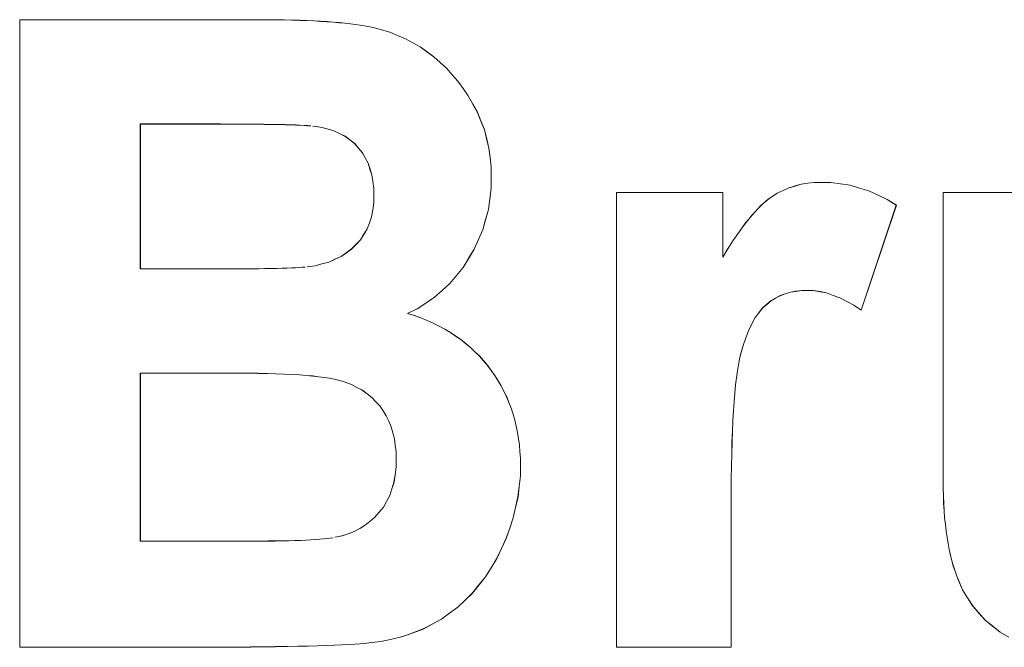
# Model space of a CAD drawing. Extents: x 229 to 926, y 37 to 878.
# Tile 95 of 194: x 314.46 to 318.38, y 824.56 to 827.06. Entities that reach past the tile are written whole.
import ezdxf

# ---------------------------------------------------------------- set-up
doc = ezdxf.new("R2010")
doc.units = 0
doc.layers.get('0').update_dxf_attribs({"lineweight": 13})
doc.layers.add('Beschriftung', color=7, linetype='Continuous', lineweight=25)
doc.layers.add('Beschriftung-A03ENJ5NI0', color=7, linetype='Continuous', lineweight=25)

# ---------------------------------------------------------------- blocks, each defined once
blk = doc.blocks.new('Referenz-A03ENJ5LI0', base_point=(255.7277, 65.704))
at = {"layer": 'Beschriftung', "color": 0, "lineweight": -2}
for p, q in [((314.4578, 827.0615), (315.4109, 827.0615)), ((314.4578, 824.5615), (314.4578, 827.0615)), ((315.4109, 827.0615), (315.4463, 827.0615)), ((315.4463, 827.0615), (315.4795, 827.0611)), ((315.4795, 827.0611), (315.5126, 827.0607)), ((315.5126, 827.0607), (315.5434, 827.0599)), ((315.5434, 827.0599), (315.5743, 827.0592)), ((315.5743, 827.0592), (315.6029, 827.0581)), ((315.6029, 827.0581), (315.6315, 827.0569)), ((315.6315, 827.0569), (315.6579, 827.0553)), ((315.6579, 827.0553), (315.6843, 827.0538)), ((315.6843, 827.0538), (315.7085, 827.0518)), ((315.7085, 827.0518), (315.7326, 827.0499)), ((315.7326, 827.0499), (315.7544, 827.0476)), ((315.7544, 827.0476), (315.7763, 827.0453)), ((315.7763, 827.0453), (315.796, 827.0426)), ((315.796, 827.0426), (315.8156, 827.0398)), ((315.8156, 827.0398), (315.833, 827.0368)), ((315.833, 827.0368), (315.8678, 827.0306)), ((315.8678, 827.0306), (315.9007, 827.0211)), ((315.9007, 827.0211), (315.9336, 827.0116)), ((315.9336, 827.0116), (315.9647, 826.9987)), ((315.9647, 826.9987), (315.9959, 826.9858)), ((315.9959, 826.9858), (316.025, 826.9696)), ((316.025, 826.9696), (316.0544, 826.9533)), ((316.0544, 826.9533), (316.0818, 826.9338)), ((316.0818, 826.9338), (316.1093, 826.9141)), ((316.1093, 826.9141), (316.1344, 826.8913)), ((316.1344, 826.8913), (316.1595, 826.8685)), ((316.1595, 826.8685), (316.1825, 826.8425)), ((316.1825, 826.8425), (316.2053, 826.8164)), ((316.2053, 826.8164), (316.2259, 826.7871)), ((316.2259, 826.7871), (316.2465, 826.7578)), ((316.2465, 826.7578), (316.2648, 826.7251)), ((316.2648, 826.7251), (316.2831, 826.6927)), ((316.2831, 826.6927), (316.2968, 826.6581)), ((314.9388, 826.6461), (314.9388, 826.0687)), ((315.2155, 826.6461), (314.9388, 826.6461)), ((315.258, 826.6461), (315.2155, 826.6461)), ((315.2963, 826.6459), (315.258, 826.6461)), ((315.3347, 826.6458), (315.2963, 826.6459)), ((315.3688, 826.6456), (315.3347, 826.6458)), ((315.4029, 826.6453), (315.3688, 826.6456)), ((315.4328, 826.6449), (315.4029, 826.6453)), ((315.4627, 826.6445), (315.4328, 826.6449)), ((315.4885, 826.6439), (315.4627, 826.6445)), ((315.5143, 826.6435), (315.4885, 826.6439)), ((315.5358, 826.6427), (315.5143, 826.6435)), ((315.5573, 826.6421), (315.5358, 826.6427)), ((315.5747, 826.6413), (315.5573, 826.6421)), ((315.592, 826.6405), (315.5747, 826.6413)), ((316.2968, 826.6581), (316.3105, 826.6236)), ((315.6051, 826.6396), (315.592, 826.6405)), ((315.6183, 826.6386), (315.6051, 826.6396)), ((315.6574, 826.6338), (315.6273, 826.6376)), ((315.6837, 826.6263), (315.6574, 826.6338)), ((315.7101, 826.6189), (315.6837, 826.6263)), ((315.7329, 826.608), (315.7101, 826.6189)), ((315.7555, 826.597), (315.7329, 826.608)), ((316.3105, 826.6236), (316.3197, 826.5871)), ((315.7745, 826.5825), (315.7555, 826.597)), ((315.7934, 826.568), (315.7745, 826.5825)), ((315.8087, 826.5498), (315.7934, 826.568)), ((316.3197, 826.5871), (316.3288, 826.5506)), ((315.824, 826.5318), (315.8087, 826.5498)), ((315.8354, 826.5109), (315.824, 826.5318)), ((316.3288, 826.5506), (316.3333, 826.512)), ((315.8469, 826.4901), (315.8354, 826.5109)), ((315.8545, 826.4666), (315.8469, 826.4901)), ((316.3333, 826.512), (316.338, 826.4736)), ((315.8621, 826.4431), (315.8545, 826.4666)), ((316.338, 826.4736), (316.338, 826.4331)), ((315.8659, 826.4168), (315.8621, 826.4431)), ((315.8697, 826.3906), (315.8659, 826.4168)), ((316.338, 826.4331), (316.338, 826.3893)), ((317.5493, 826.3992), (317.5739, 826.4064)), ((317.5739, 826.4064), (317.6, 826.41)), ((317.6, 826.41), (317.626, 826.4136)), ((317.626, 826.4136), (317.6535, 826.4136)), ((317.6535, 826.4136), (317.6923, 826.4136)), ((317.6923, 826.4136), (317.7306, 826.408)), ((317.7306, 826.408), (317.7688, 826.4023)), ((315.8697, 826.3616), (315.8697, 826.3906)), ((316.338, 826.3893), (316.3324, 826.3473)), ((316.8371, 824.5615), (316.8371, 826.3736)), ((316.8371, 826.3736), (317.2617, 826.3736)), ((317.2617, 826.3736), (317.2617, 826.1161)), ((317.4568, 826.3561), (317.4784, 826.3705)), ((317.4784, 826.3705), (317.5015, 826.3813)), ((317.5015, 826.3813), (317.5247, 826.3921)), ((317.5247, 826.3921), (317.5493, 826.3992)), ((317.7688, 826.4023), (317.8061, 826.391)), ((317.8061, 826.391), (317.8436, 826.3797)), ((317.8436, 826.3797), (317.8803, 826.3627)), ((318.14, 825.2275), (318.14, 826.3736)), ((318.14, 826.3736), (318.5973, 826.3736)), ((315.8653, 826.3042), (315.8697, 826.3314)), ((315.8697, 826.3314), (315.8697, 826.3616)), ((316.3324, 826.3473), (316.3267, 826.3052)), ((317.4121, 826.3195), (317.4236, 826.3306)), ((317.4236, 826.3306), (317.4348, 826.3397)), ((317.4348, 826.3397), (317.4459, 826.3489)), ((317.4459, 826.3489), (317.4568, 826.3561)), ((317.8803, 826.3627), (317.9171, 826.3457)), ((317.9171, 826.3457), (317.9531, 826.3231)), ((315.8609, 826.2768), (315.8653, 826.3042)), ((316.3267, 826.3052), (316.3155, 826.265)), ((317.3769, 826.2823), (317.3888, 826.2954)), ((317.3888, 826.2954), (317.4006, 826.3084)), ((317.4006, 826.3084), (317.4121, 826.3195)), ((317.9531, 826.3231), (317.8125, 825.9046)), ((315.8432, 826.2281), (315.8521, 826.2525)), ((315.8521, 826.2525), (315.8609, 826.2768)), ((316.3155, 826.265), (316.3042, 826.2248)), ((317.3399, 826.2353), (317.3524, 826.2523)), ((317.3524, 826.2523), (317.3647, 826.2673)), ((317.3647, 826.2673), (317.3769, 826.2823)), ((315.8299, 826.2066), (315.8432, 826.2281)), ((316.3042, 826.2248), (316.2873, 826.1864)), ((317.3145, 826.1995), (317.3274, 826.2183)), ((317.3274, 826.2183), (317.3399, 826.2353)), ((315.7989, 826.1667), (315.8166, 826.1852)), ((315.8166, 826.1852), (315.8299, 826.2066)), ((316.2873, 826.1864), (316.2705, 826.1479)), ((317.2884, 826.1598), (317.3017, 826.1806)), ((317.3017, 826.1806), (317.3145, 826.1995)), ((315.7393, 826.1184), (315.7602, 826.1333)), ((315.7602, 826.1333), (315.7813, 826.1481)), ((315.7813, 826.1481), (315.7989, 826.1667)), ((316.2705, 826.1479), (316.248, 826.1114)), ((317.2617, 826.1161), (317.2753, 826.1389)), ((317.2753, 826.1389), (317.2884, 826.1598)), ((315.663, 826.0886), (315.6906, 826.096)), ((315.6906, 826.096), (315.7149, 826.1073)), ((315.7149, 826.1073), (315.7393, 826.1184)), ((316.248, 826.1114), (316.2255, 826.0747)), ((314.9388, 826.0687), (315.2545, 826.0687)), ((315.2545, 826.0687), (315.2898, 826.0687)), ((315.2898, 826.0687), (315.3216, 826.0689)), ((315.3216, 826.0689), (315.3534, 826.0689)), ((315.3534, 826.0689), (315.382, 826.0692)), ((315.382, 826.0692), (315.4105, 826.0695)), ((315.4105, 826.0695), (315.4358, 826.07)), ((315.4358, 826.07), (315.4609, 826.0703)), ((315.4609, 826.0703), (315.4828, 826.0708)), ((315.4828, 826.0708), (315.5047, 826.0714)), ((315.5047, 826.0714), (315.5232, 826.072)), ((315.5232, 826.072), (315.5417, 826.0727)), ((315.5417, 826.0727), (315.5569, 826.0735)), ((315.5569, 826.0735), (315.5722, 826.0743)), ((315.5722, 826.0743), (315.584, 826.0753)), ((315.584, 826.0753), (315.5959, 826.0761)), ((315.6045, 826.0772), (315.6354, 826.081)), ((315.6354, 826.081), (315.663, 826.0886)), ((316.2255, 826.0747), (316.1991, 826.0427)), ((316.1991, 826.0427), (316.1725, 826.0106)), ((316.1421, 825.9832), (316.1116, 825.9557)), ((316.1725, 826.0106), (316.1421, 825.9832)), ((317.5307, 825.976), (317.5105, 825.9691)), ((317.5528, 825.9795), (317.5307, 825.976)), ((317.5749, 825.983), (317.5528, 825.9795)), ((317.5987, 825.983), (317.5749, 825.983)), ((317.6234, 825.983), (317.5987, 825.983)), ((317.6491, 825.9781), (317.6234, 825.983)), ((317.6749, 825.9731), (317.6491, 825.9781)), ((316.1116, 825.9557), (316.077, 825.9328)), ((317.4535, 825.9414), (317.4369, 825.9276)), ((317.4718, 825.9518), (317.4535, 825.9414)), ((317.4902, 825.9622), (317.4718, 825.9518)), ((317.5105, 825.9691), (317.4902, 825.9622)), ((317.7015, 825.9633), (317.6749, 825.9731)), ((317.7282, 825.9536), (317.7015, 825.9633)), ((317.7559, 825.9389), (317.7282, 825.9536)), ((317.7837, 825.9241), (317.7559, 825.9389)), ((316.0426, 825.91), (316.0041, 825.8917)), ((316.077, 825.9328), (316.0426, 825.91)), ((317.4202, 825.9137), (317.4054, 825.8943)), ((317.4369, 825.9276), (317.4202, 825.9137)), ((317.8125, 825.9046), (317.7837, 825.9241)), ((316.0041, 825.8917), (316.0312, 825.8833)), ((316.0312, 825.8833), (316.0568, 825.8736)), ((316.0568, 825.8736), (316.0822, 825.8637)), ((316.0822, 825.8637), (316.1062, 825.8525)), ((317.3905, 825.8748), (317.3775, 825.8499)), ((317.4054, 825.8943), (317.3905, 825.8748)), ((316.1062, 825.8525), (316.1302, 825.8412)), ((316.1302, 825.8412), (316.1526, 825.8285)), ((316.1526, 825.8285), (316.1751, 825.8158)), ((317.3645, 825.8248), (317.3532, 825.7942)), ((317.3775, 825.8499), (317.3645, 825.8248)), ((316.1751, 825.8158), (316.1959, 825.8016)), ((316.1959, 825.8016), (316.2168, 825.7874)), ((316.2168, 825.7874), (316.236, 825.7717)), ((317.3532, 825.7942), (317.3419, 825.7635)), ((316.236, 825.7717), (316.2553, 825.7561)), ((316.2553, 825.7561), (316.273, 825.7389)), ((316.273, 825.7389), (316.2907, 825.7218)), ((317.3419, 825.7635), (317.3324, 825.7273)), ((316.2907, 825.7218), (316.3068, 825.7032)), ((316.3068, 825.7032), (316.323, 825.6847)), ((317.3277, 825.7092), (317.3235, 825.6862)), ((317.3324, 825.7273), (317.3277, 825.7092)), ((316.323, 825.6847), (316.3375, 825.6646)), ((316.3375, 825.6646), (316.3521, 825.6445)), ((317.3193, 825.663), (317.3158, 825.6351)), ((317.3235, 825.6862), (317.3193, 825.663)), ((314.9388, 825.6533), (314.9388, 824.9845)), ((315.3282, 825.6533), (314.9388, 825.6533)), ((315.3693, 825.6533), (315.3282, 825.6533)), ((315.4068, 825.6527), (315.3693, 825.6533)), ((315.4444, 825.6522), (315.4068, 825.6527)), ((315.4783, 825.6511), (315.4444, 825.6522)), ((315.5122, 825.65), (315.4783, 825.6511)), ((315.5426, 825.6483), (315.5122, 825.65)), ((315.5729, 825.6466), (315.5426, 825.6483)), ((315.5996, 825.6443), (315.5729, 825.6466)), ((315.6264, 825.6421), (315.5996, 825.6443)), ((315.6494, 825.6394), (315.6264, 825.6421)), ((315.6726, 825.6365), (315.6494, 825.6394)), ((315.6922, 825.6331), (315.6726, 825.6365)), ((315.7116, 825.6298), (315.6922, 825.6331)), ((315.7276, 825.6259), (315.7116, 825.6298)), ((315.7435, 825.622), (315.7276, 825.6259)), ((315.7559, 825.6175), (315.7435, 825.622)), ((316.3521, 825.6445), (316.3649, 825.6236)), ((316.3649, 825.6236), (316.3776, 825.6026)), ((317.3158, 825.6351), (317.3121, 825.607)), ((315.7805, 825.6085), (315.7559, 825.6175)), ((315.8022, 825.5969), (315.7805, 825.6085)), ((315.824, 825.5853), (315.8022, 825.5969)), ((315.8428, 825.5709), (315.824, 825.5853)), ((316.3776, 825.6026), (316.3885, 825.5807)), ((317.3121, 825.607), (317.3092, 825.5741)), ((315.8617, 825.5567), (315.8428, 825.5709)), ((315.8775, 825.5398), (315.8617, 825.5567)), ((316.3885, 825.5807), (316.3994, 825.559)), ((316.3994, 825.559), (316.4086, 825.5362)), ((317.3092, 825.5741), (317.3062, 825.5411)), ((315.8935, 825.5229), (315.8775, 825.5398)), ((315.9066, 825.5032), (315.8935, 825.5229)), ((315.9196, 825.4835), (315.9066, 825.5032)), ((316.4086, 825.5362), (316.4176, 825.5135)), ((316.4176, 825.5135), (316.4249, 825.49)), ((317.3039, 825.5032), (317.3015, 825.4653)), ((317.3062, 825.5411), (317.3039, 825.5032)), ((315.9293, 825.4618), (315.9196, 825.4835)), ((316.4249, 825.49), (316.4322, 825.4663)), ((316.4322, 825.4663), (316.4377, 825.4419)), ((317.3015, 825.4653), (317.2997, 825.4224)), ((315.9391, 825.44), (315.9293, 825.4618)), ((315.9456, 825.4162), (315.9391, 825.44)), ((316.4377, 825.4419), (316.4431, 825.4174)), ((315.9522, 825.3922), (315.9456, 825.4162)), ((315.9554, 825.3662), (315.9522, 825.3922)), ((316.4431, 825.4174), (316.4468, 825.3921)), ((316.4468, 825.3921), (316.4504, 825.3668)), ((317.2997, 825.4224), (317.2979, 825.3795)), ((315.9586, 825.3402), (315.9554, 825.3662)), ((316.4504, 825.3668), (316.4523, 825.3405)), ((317.2979, 825.3795), (317.2967, 825.3317)), ((315.9586, 825.312), (315.9586, 825.3402)), ((315.9586, 825.2788), (315.9586, 825.312)), ((316.4523, 825.3405), (316.4541, 825.3143)), ((316.4541, 825.3143), (316.4541, 825.2872)), ((317.2967, 825.3317), (317.2955, 825.2838)), ((315.9544, 825.2489), (315.9586, 825.2788)), ((316.4541, 825.2872), (316.4541, 825.2445)), ((317.2955, 825.2838), (317.2949, 825.231)), ((315.9502, 825.219), (315.9544, 825.2489)), ((316.4541, 825.2445), (316.4494, 825.2024)), ((317.2949, 825.231), (317.2943, 825.1783)), ((315.9333, 825.1659), (315.9417, 825.1924)), ((315.9417, 825.1924), (315.9502, 825.219)), ((316.4494, 825.2024), (316.4447, 825.1602)), ((318.14, 825.1955), (318.14, 825.2275)), ((318.141, 825.1653), (318.14, 825.1955)), ((315.9206, 825.1427), (315.9333, 825.1659)), ((316.4447, 825.1602), (316.4352, 825.1188)), ((317.2943, 825.1783), (317.2943, 825.1206)), ((318.1419, 825.135), (318.141, 825.1653)), ((315.891, 825.0997), (315.908, 825.1195)), ((315.908, 825.1195), (315.9206, 825.1427)), ((316.4352, 825.1188), (316.4257, 825.0772)), ((317.2943, 825.1206), (317.2943, 824.5615)), ((318.1439, 825.1065), (318.1419, 825.135)), ((315.8548, 825.0636), (315.8742, 825.0798)), ((315.8742, 825.0798), (315.891, 825.0997)), ((316.4257, 825.0772), (316.4116, 825.0363)), ((318.1458, 825.078), (318.1439, 825.1065)), ((318.1487, 825.0513), (318.1458, 825.078)), ((315.7916, 825.0226), (315.8135, 825.0351)), ((315.8135, 825.0351), (315.8353, 825.0474)), ((315.8353, 825.0474), (315.8548, 825.0636)), ((316.4116, 825.0363), (316.3974, 824.9954)), ((318.1516, 825.0244), (318.1487, 825.0513)), ((315.6543, 824.9917), (315.669, 824.9931)), ((315.669, 824.9931), (315.6837, 824.9946)), ((315.6837, 824.9946), (315.6955, 824.9962)), ((315.6955, 824.9962), (315.7072, 824.9979)), ((315.7159, 824.9998), (315.7428, 825.005)), ((315.7428, 825.005), (315.7672, 825.0138)), ((315.7672, 825.0138), (315.7916, 825.0226)), ((316.3974, 824.9954), (316.3785, 824.9551)), ((318.1555, 824.9994), (318.1516, 825.0244)), ((318.1593, 824.9744), (318.1555, 824.9994)), ((314.9388, 824.9845), (315.3852, 824.9845)), ((315.3852, 824.9845), (315.4177, 824.9845)), ((315.4177, 824.9845), (315.4474, 824.9848)), ((315.4474, 824.9848), (315.477, 824.9849)), ((315.477, 824.9849), (315.5036, 824.9855)), ((315.5036, 824.9855), (315.5302, 824.9859)), ((315.5302, 824.9859), (315.5539, 824.9867)), ((315.5539, 824.9867), (315.5775, 824.9873)), ((315.5775, 824.9873), (315.5982, 824.9883)), ((315.5982, 824.9883), (315.6189, 824.9893)), ((315.6189, 824.9893), (315.6366, 824.9906)), ((315.6366, 824.9906), (315.6543, 824.9917)), ((316.3785, 824.9551), (316.3596, 824.9147)), ((318.1641, 824.951), (318.1593, 824.9744)), ((316.3596, 824.9147), (316.3372, 824.8784)), ((318.169, 824.9278), (318.1641, 824.951)), ((318.1747, 824.9062), (318.169, 824.9278)), ((316.3372, 824.8784), (316.3149, 824.8421)), ((318.1805, 824.8846), (318.1747, 824.9062)), ((318.1872, 824.8647), (318.1805, 824.8846)), ((316.3149, 824.8421), (316.2891, 824.81)), ((318.194, 824.8449), (318.1872, 824.8647)), ((318.2017, 824.8267), (318.194, 824.8449)), ((316.2891, 824.81), (316.2633, 824.7777)), ((318.2172, 824.7905), (318.2017, 824.8267)), ((316.2633, 824.7777), (316.234, 824.7495)), ((318.2373, 824.7583), (318.2172, 824.7905)), ((318.2576, 824.7261), (318.2373, 824.7583)), ((316.2047, 824.7213), (316.1721, 824.6973)), ((316.234, 824.7495), (316.2047, 824.7213)), ((318.2826, 824.698), (318.2576, 824.7261)), ((316.1721, 824.6973), (316.1394, 824.6731)), ((318.3075, 824.6698), (318.2826, 824.698)), ((316.1028, 824.6536), (316.0663, 824.6342)), ((316.1394, 824.6731), (316.1028, 824.6536)), ((318.3372, 824.6458), (318.3075, 824.6698)), ((318.367, 824.6217), (318.3372, 824.6458)), ((315.9856, 824.6045), (315.9415, 824.5943)), ((316.026, 824.6193), (315.9856, 824.6045)), ((316.0663, 824.6342), (316.026, 824.6193)), ((318.4014, 824.6016), (318.367, 824.6217)), ((315.2691, 824.5615), (314.4578, 824.5615)), ((315.3265, 824.5619), (315.2691, 824.5615)), ((315.3787, 824.5625), (315.3265, 824.5619)), ((315.431, 824.5631), (315.3787, 824.5625)), ((315.4779, 824.5639), (315.431, 824.5631)), ((315.5247, 824.5645), (315.4779, 824.5639)), ((315.5663, 824.5655), (315.5247, 824.5645)), ((315.6079, 824.5664), (315.5663, 824.5655)), ((315.6441, 824.5675), (315.6079, 824.5664)), ((315.6804, 824.5686), (315.6441, 824.5675)), ((315.7114, 824.5697), (315.6804, 824.5686)), ((315.7423, 824.5709), (315.7114, 824.5697)), ((315.768, 824.5724), (315.7423, 824.5709)), ((315.7937, 824.5738), (315.768, 824.5724)), ((315.814, 824.5753), (315.7937, 824.5738)), ((315.8344, 824.5768), (315.814, 824.5753)), ((315.8494, 824.5786), (315.8344, 824.5768)), ((315.8974, 824.5841), (315.8494, 824.5786)), ((315.9415, 824.5943), (315.8974, 824.5841)), ((317.2943, 824.5615), (316.8371, 824.5615))]:
    blk.add_line(p, q, dxfattribs=at)
blk = doc.blocks.new('Referenz-A03ENJ62I0', base_point=(255.7277, 65.7055))
at = {"layer": 'Beschriftung-A03ENJ5NI0', "color": 0, "lineweight": -2}
for p, q in [((314.458, 827.0613), (315.4111, 827.0613)), ((314.458, 824.5613), (314.458, 827.0613)), ((315.4111, 827.0613), (315.4465, 827.0613)), ((315.4465, 827.0613), (315.4796, 827.0608)), ((315.4796, 827.0608), (315.5128, 827.0605)), ((315.5128, 827.0605), (315.5436, 827.0597)), ((315.5436, 827.0597), (315.5745, 827.0589)), ((315.5745, 827.0589), (315.6031, 827.0578)), ((315.6031, 827.0578), (315.6316, 827.0567)), ((315.6316, 827.0567), (315.6581, 827.055)), ((315.6581, 827.055), (315.6844, 827.0536)), ((315.6844, 827.0536), (315.7086, 827.0516)), ((315.7086, 827.0516), (315.7327, 827.0497)), ((315.7327, 827.0497), (315.7546, 827.0474)), ((315.7546, 827.0474), (315.7764, 827.045)), ((315.7764, 827.045), (315.7961, 827.0423)), ((315.7961, 827.0423), (315.8158, 827.0396)), ((315.8158, 827.0396), (315.8331, 827.0366)), ((315.8331, 827.0366), (315.8679, 827.0304)), ((315.8679, 827.0304), (315.9008, 827.0209)), ((315.9008, 827.0209), (315.9337, 827.0113)), ((315.9337, 827.0113), (315.9648, 826.9985)), ((315.9648, 826.9985), (315.996, 826.9856)), ((315.996, 826.9856), (316.0252, 826.9693)), ((316.0252, 826.9693), (316.0546, 826.9531)), ((316.0546, 826.9531), (316.082, 826.9336)), ((316.082, 826.9336), (316.1094, 826.9139)), ((316.1094, 826.9139), (316.1346, 826.8911)), ((316.1346, 826.8911), (316.1597, 826.8683)), ((316.1597, 826.8683), (316.1826, 826.8423)), ((316.1826, 826.8423), (316.2054, 826.8162)), ((316.2054, 826.8162), (316.2261, 826.7869)), ((316.2261, 826.7869), (316.2466, 826.7576)), ((316.2466, 826.7576), (316.2649, 826.7249)), ((316.2649, 826.7249), (316.2833, 826.6924)), ((316.2833, 826.6924), (316.2969, 826.6579)), ((314.939, 826.6459), (314.939, 826.0685)), ((315.2156, 826.6459), (314.939, 826.6459)), ((315.2582, 826.6459), (315.2156, 826.6459)), ((315.2964, 826.6457), (315.2582, 826.6459)), ((315.3348, 826.6456), (315.2964, 826.6457)), ((315.369, 826.6454), (315.3348, 826.6456)), ((315.4031, 826.6451), (315.369, 826.6454)), ((315.433, 826.6446), (315.4031, 826.6451)), ((315.4629, 826.6443), (315.433, 826.6446)), ((315.4887, 826.6437), (315.4629, 826.6443)), ((315.5145, 826.6432), (315.4887, 826.6437)), ((315.5359, 826.6425), (315.5145, 826.6432)), ((315.5575, 826.6419), (315.5359, 826.6425)), ((315.5748, 826.6411), (315.5575, 826.6419)), ((315.5922, 826.6403), (315.5748, 826.6411)), ((316.2969, 826.6579), (316.3107, 826.6233)), ((315.6053, 826.6393), (315.5922, 826.6403)), ((315.6185, 826.6384), (315.6053, 826.6393)), ((315.6575, 826.6335), (315.6274, 826.6374)), ((315.6839, 826.6261), (315.6575, 826.6335)), ((315.7103, 826.6187), (315.6839, 826.6261)), ((315.733, 826.6078), (315.7103, 826.6187)), ((315.7557, 826.5968), (315.733, 826.6078)), ((316.3107, 826.6233), (316.3198, 826.5868)), ((315.7747, 826.5823), (315.7557, 826.5968)), ((315.7936, 826.5677), (315.7747, 826.5823)), ((315.8088, 826.5496), (315.7936, 826.5677)), ((316.3198, 826.5868), (316.329, 826.5503)), ((315.8242, 826.5315), (315.8088, 826.5496)), ((315.8356, 826.5107), (315.8242, 826.5315)), ((316.329, 826.5503), (316.3335, 826.5118)), ((315.847, 826.4899), (315.8356, 826.5107)), ((315.8547, 826.4664), (315.847, 826.4899)), ((316.3335, 826.5118), (316.3381, 826.4734)), ((315.8622, 826.4429), (315.8547, 826.4664)), ((316.3381, 826.4734), (316.3381, 826.4329)), ((315.8661, 826.4166), (315.8622, 826.4429)), ((315.8699, 826.3904), (315.8661, 826.4166)), ((316.3381, 826.4329), (316.3381, 826.3891)), ((317.5494, 826.399), (317.574, 826.4062)), ((317.574, 826.4062), (317.6001, 826.4098)), ((317.6001, 826.4098), (317.6261, 826.4134)), ((317.6261, 826.4134), (317.6537, 826.4134)), ((317.6537, 826.4134), (317.6925, 826.4134)), ((317.6925, 826.4134), (317.7307, 826.4078)), ((317.7307, 826.4078), (317.7689, 826.4021)), ((315.8699, 826.3614), (315.8699, 826.3904)), ((316.3381, 826.3891), (316.3325, 826.347)), ((316.8372, 824.5613), (316.8372, 826.3734)), ((316.8372, 826.3734), (317.2618, 826.3734)), ((317.2618, 826.3734), (317.2618, 826.1158)), ((317.457, 826.3559), (317.4786, 826.3703)), ((317.4786, 826.3703), (317.5017, 826.381)), ((317.5017, 826.381), (317.5248, 826.3918)), ((317.5248, 826.3918), (317.5494, 826.399)), ((317.7689, 826.4021), (317.8063, 826.3907)), ((317.8063, 826.3907), (317.8437, 826.3794)), ((317.8437, 826.3794), (317.8804, 826.3625)), ((318.1401, 825.2273), (318.1401, 826.3734)), ((318.1401, 826.3734), (318.5975, 826.3734)), ((315.8654, 826.3039), (315.8699, 826.3312)), ((315.8699, 826.3312), (315.8699, 826.3614)), ((316.3325, 826.347), (316.3268, 826.305)), ((317.4123, 826.3193), (317.4238, 826.3304)), ((317.4238, 826.3304), (317.4349, 826.3395)), ((317.4349, 826.3395), (317.4461, 826.3487)), ((317.4461, 826.3487), (317.457, 826.3559)), ((317.8804, 826.3625), (317.9172, 826.3455)), ((317.9172, 826.3455), (317.9533, 826.3229)), ((315.8611, 826.2766), (315.8654, 826.3039)), ((316.3268, 826.305), (316.3157, 826.2648)), ((317.377, 826.2821), (317.3889, 826.2952)), ((317.3889, 826.2952), (317.4007, 826.3082)), ((317.4007, 826.3082), (317.4123, 826.3193)), ((317.9533, 826.3229), (317.8126, 825.9043)), ((315.8433, 826.2279), (315.8522, 826.2522)), ((315.8522, 826.2522), (315.8611, 826.2766)), ((316.3157, 826.2648), (316.3044, 826.2245)), ((317.3401, 826.2351), (317.3526, 826.2521)), ((317.3526, 826.2521), (317.3649, 826.2671)), ((317.3649, 826.2671), (317.377, 826.2821)), ((315.8301, 826.2064), (315.8433, 826.2279)), ((316.3044, 826.2245), (316.2875, 826.1861)), ((317.3147, 826.1993), (317.3276, 826.2181)), ((317.3276, 826.2181), (317.3401, 826.2351)), ((315.7991, 826.1664), (315.8168, 826.185)), ((315.8168, 826.185), (315.8301, 826.2064)), ((316.2875, 826.1861), (316.2706, 826.1477)), ((317.2886, 826.1595), (317.3018, 826.1804)), ((317.3018, 826.1804), (317.3147, 826.1993)), ((315.7394, 826.1182), (315.7604, 826.133)), ((315.7604, 826.133), (315.7814, 826.1479)), ((315.7814, 826.1479), (315.7991, 826.1664)), ((316.2706, 826.1477), (316.2482, 826.1111)), ((317.2618, 826.1158), (317.2754, 826.1387)), ((317.2754, 826.1387), (317.2886, 826.1595)), ((315.6631, 826.0884), (315.6907, 826.0958)), ((315.6907, 826.0958), (315.7151, 826.107)), ((315.7151, 826.107), (315.7394, 826.1182)), ((316.2482, 826.1111), (316.2257, 826.0745)), ((314.939, 826.0685), (315.2546, 826.0685)), ((315.2546, 826.0685), (315.2899, 826.0685)), ((315.2899, 826.0685), (315.3217, 826.0687)), ((315.3217, 826.0687), (315.3536, 826.0687)), ((315.3536, 826.0687), (315.3822, 826.069)), ((315.3822, 826.069), (315.4107, 826.0693)), ((315.4107, 826.0693), (315.4359, 826.0698)), ((315.4359, 826.0698), (315.4611, 826.0701)), ((315.4611, 826.0701), (315.483, 826.0706)), ((315.483, 826.0706), (315.5048, 826.0712)), ((315.5048, 826.0712), (315.5234, 826.0718)), ((315.5234, 826.0718), (315.5419, 826.0725)), ((315.5419, 826.0725), (315.5571, 826.0733)), ((315.5571, 826.0733), (315.5723, 826.0741)), ((315.5723, 826.0741), (315.5842, 826.0751)), ((315.5842, 826.0751), (315.5961, 826.0759)), ((315.6046, 826.077), (315.6356, 826.0808)), ((315.6356, 826.0808), (315.6631, 826.0884)), ((316.2257, 826.0745), (316.1992, 826.0425)), ((316.1992, 826.0425), (316.1727, 826.0104)), ((316.1422, 825.983), (316.1117, 825.9555)), ((316.1727, 826.0104), (316.1422, 825.983)), ((317.5309, 825.9758), (317.5106, 825.9689)), ((317.553, 825.9793), (317.5309, 825.9758)), ((317.575, 825.9828), (317.553, 825.9793)), ((317.5989, 825.9828), (317.575, 825.9828)), ((317.6236, 825.9828), (317.5989, 825.9828)), ((317.6492, 825.9779), (317.6236, 825.9828)), ((317.675, 825.9729), (317.6492, 825.9779)), ((316.1117, 825.9555), (316.0772, 825.9326)), ((317.4536, 825.9412), (317.437, 825.9274)), ((317.472, 825.9516), (317.4536, 825.9412)), ((317.4903, 825.962), (317.472, 825.9516)), ((317.5106, 825.9689), (317.4903, 825.962)), ((317.7016, 825.9631), (317.675, 825.9729)), ((317.7284, 825.9534), (317.7016, 825.9631)), ((317.7561, 825.9386), (317.7284, 825.9534)), ((317.7838, 825.9239), (317.7561, 825.9386)), ((316.0427, 825.9098), (316.0043, 825.8915)), ((316.0772, 825.9326), (316.0427, 825.9098)), ((317.4203, 825.9135), (317.4055, 825.894)), ((317.437, 825.9274), (317.4203, 825.9135)), ((317.8126, 825.9043), (317.7838, 825.9239)), ((316.0043, 825.8915), (316.0314, 825.8831)), ((316.0314, 825.8831), (316.0569, 825.8733)), ((316.0569, 825.8733), (316.0824, 825.8635)), ((316.0824, 825.8635), (316.1064, 825.8523)), ((317.3907, 825.8746), (317.3777, 825.8497)), ((317.4055, 825.894), (317.3907, 825.8746)), ((316.1064, 825.8523), (316.1304, 825.841)), ((316.1304, 825.841), (316.1528, 825.8283)), ((316.1528, 825.8283), (316.1752, 825.8155)), ((317.3646, 825.8246), (317.3533, 825.7939)), ((317.3777, 825.8497), (317.3646, 825.8246)), ((316.1752, 825.8155), (316.196, 825.8014)), ((316.196, 825.8014), (316.2169, 825.7872)), ((316.2169, 825.7872), (316.2361, 825.7715)), ((317.3533, 825.7939), (317.342, 825.7633)), ((316.2361, 825.7715), (316.2554, 825.7558)), ((316.2554, 825.7558), (316.2731, 825.7387)), ((316.2731, 825.7387), (316.2909, 825.7215)), ((317.342, 825.7633), (317.3325, 825.727)), ((316.2909, 825.7215), (316.3069, 825.703)), ((316.3069, 825.703), (316.3231, 825.6844)), ((317.3278, 825.709), (317.3237, 825.686)), ((317.3325, 825.727), (317.3278, 825.709)), ((316.3231, 825.6844), (316.3377, 825.6644)), ((316.3377, 825.6644), (316.3522, 825.6443)), ((317.3194, 825.6628), (317.3159, 825.6349)), ((317.3237, 825.686), (317.3194, 825.6628)), ((314.939, 825.6531), (314.939, 824.9843)), ((315.3284, 825.6531), (314.939, 825.6531)), ((315.3695, 825.6531), (315.3284, 825.6531)), ((315.407, 825.6525), (315.3695, 825.6531)), ((315.4445, 825.652), (315.407, 825.6525)), ((315.4784, 825.6509), (315.4445, 825.652)), ((315.5124, 825.6498), (315.4784, 825.6509)), ((315.5428, 825.6481), (315.5124, 825.6498)), ((315.5731, 825.6464), (315.5428, 825.6481)), ((315.5998, 825.6441), (315.5731, 825.6464)), ((315.6265, 825.6419), (315.5998, 825.6441)), ((315.6496, 825.6392), (315.6265, 825.6419)), ((315.6728, 825.6363), (315.6496, 825.6392)), ((315.6923, 825.6329), (315.6728, 825.6363)), ((315.7118, 825.6296), (315.6923, 825.6329)), ((315.7278, 825.6257), (315.7118, 825.6296)), ((315.7436, 825.6218), (315.7278, 825.6257)), ((315.756, 825.6173), (315.7436, 825.6218)), ((316.3522, 825.6443), (316.365, 825.6233)), ((316.365, 825.6233), (316.3777, 825.6023)), ((317.3159, 825.6349), (317.3122, 825.6068)), ((315.7806, 825.6083), (315.756, 825.6173)), ((315.8024, 825.5967), (315.7806, 825.6083)), ((315.8242, 825.5851), (315.8024, 825.5967)), ((315.8429, 825.5707), (315.8242, 825.5851)), ((316.3777, 825.6023), (316.3887, 825.5805)), ((317.3122, 825.6068), (317.3093, 825.5738)), ((315.8618, 825.5565), (315.8429, 825.5707)), ((315.8777, 825.5395), (315.8618, 825.5565)), ((316.3887, 825.5805), (316.3996, 825.5588)), ((316.3996, 825.5588), (316.4087, 825.536)), ((317.3093, 825.5738), (317.3064, 825.5409)), ((315.8937, 825.5226), (315.8777, 825.5395)), ((315.9067, 825.503), (315.8937, 825.5226)), ((315.9197, 825.4833), (315.9067, 825.503)), ((316.4087, 825.536), (316.4178, 825.5133)), ((316.4178, 825.5133), (316.4251, 825.4897)), ((317.304, 825.503), (317.3016, 825.4651)), ((317.3064, 825.5409), (317.304, 825.503)), ((315.9295, 825.4616), (315.9197, 825.4833)), ((316.4251, 825.4897), (316.4324, 825.4661)), ((316.4324, 825.4661), (316.4379, 825.4417)), ((317.3016, 825.4651), (317.2999, 825.4222)), ((315.9393, 825.4398), (315.9295, 825.4616)), ((315.9458, 825.4159), (315.9393, 825.4398)), ((316.4379, 825.4417), (316.4433, 825.4172)), ((315.9523, 825.392), (315.9458, 825.4159)), ((315.9556, 825.366), (315.9523, 825.392)), ((316.4433, 825.4172), (316.447, 825.3918)), ((316.447, 825.3918), (316.4506, 825.3666)), ((317.2999, 825.4222), (317.2981, 825.3793)), ((315.9588, 825.34), (315.9556, 825.366)), ((316.4506, 825.3666), (316.4524, 825.3403)), ((317.2981, 825.3793), (317.2968, 825.3315)), ((315.9588, 825.3118), (315.9588, 825.34)), ((315.9588, 825.2786), (315.9588, 825.3118)), ((316.4524, 825.3403), (316.4543, 825.3141)), ((316.4543, 825.3141), (316.4543, 825.287)), ((317.2968, 825.3315), (317.2956, 825.2836)), ((315.9546, 825.2487), (315.9588, 825.2786)), ((316.4543, 825.287), (316.4543, 825.2443)), ((317.2956, 825.2836), (317.295, 825.2308)), ((315.9504, 825.2187), (315.9546, 825.2487)), ((316.4543, 825.2443), (316.4495, 825.2021)), ((317.295, 825.2308), (317.2945, 825.1781)), ((315.9335, 825.1656), (315.9419, 825.1922)), ((315.9419, 825.1922), (315.9504, 825.2187)), ((316.4495, 825.2021), (316.4448, 825.16)), ((318.1401, 825.1953), (318.1401, 825.2273)), ((318.1411, 825.1651), (318.1401, 825.1953)), ((315.9208, 825.1424), (315.9335, 825.1656)), ((316.4448, 825.16), (316.4354, 825.1186)), ((317.2945, 825.1781), (317.2945, 825.1204)), ((318.1421, 825.1348), (318.1411, 825.1651)), ((315.8912, 825.0995), (315.9081, 825.1193)), ((315.9081, 825.1193), (315.9208, 825.1424)), ((316.4354, 825.1186), (316.4259, 825.077)), ((317.2945, 825.1204), (317.2945, 824.5613)), ((318.144, 825.1063), (318.1421, 825.1348)), ((315.855, 825.0634), (315.8743, 825.0796)), ((315.8743, 825.0796), (315.8912, 825.0995)), ((316.4259, 825.077), (316.4117, 825.0361)), ((318.1459, 825.0778), (318.144, 825.1063)), ((318.1489, 825.0511), (318.1459, 825.0778)), ((315.7917, 825.0224), (315.8137, 825.0348)), ((315.8137, 825.0348), (315.8355, 825.0472)), ((315.8355, 825.0472), (315.855, 825.0634)), ((316.4117, 825.0361), (316.3975, 824.9952)), ((318.1517, 825.0242), (318.1489, 825.0511)), ((315.6544, 824.9914), (315.6691, 824.9929)), ((315.6691, 824.9929), (315.6838, 824.9944)), ((315.6838, 824.9944), (315.6956, 824.996)), ((315.6956, 824.996), (315.7073, 824.9977)), ((315.7161, 824.9996), (315.743, 825.0048)), ((315.743, 825.0048), (315.7674, 825.0136)), ((315.7674, 825.0136), (315.7917, 825.0224)), ((316.3975, 824.9952), (316.3787, 824.9549)), ((318.1556, 824.9992), (318.1517, 825.0242)), ((318.1594, 824.9742), (318.1556, 824.9992)), ((314.939, 824.9843), (315.3854, 824.9843)), ((315.3854, 824.9843), (315.4179, 824.9843)), ((315.4179, 824.9843), (315.4476, 824.9846)), ((315.4476, 824.9846), (315.4771, 824.9847)), ((315.4771, 824.9847), (315.5038, 824.9853)), ((315.5038, 824.9853), (315.5304, 824.9857)), ((315.5304, 824.9857), (315.5541, 824.9864)), ((315.5541, 824.9864), (315.5777, 824.9871)), ((315.5777, 824.9871), (315.5984, 824.9881)), ((315.5984, 824.9881), (315.6191, 824.9891)), ((315.6191, 824.9891), (315.6367, 824.9903)), ((315.6367, 824.9903), (315.6544, 824.9914)), ((316.3787, 824.9549), (316.3598, 824.9145)), ((318.1643, 824.9508), (318.1594, 824.9742)), ((316.3598, 824.9145), (316.3374, 824.8782)), ((318.1691, 824.9275), (318.1643, 824.9508)), ((318.1749, 824.9059), (318.1691, 824.9275)), ((316.3374, 824.8782), (316.3151, 824.8419)), ((318.1807, 824.8844), (318.1749, 824.9059)), ((318.1874, 824.8645), (318.1807, 824.8844)), ((316.3151, 824.8419), (316.2893, 824.8097)), ((318.1941, 824.8447), (318.1874, 824.8645)), ((318.2019, 824.8265), (318.1941, 824.8447)), ((316.2893, 824.8097), (316.2634, 824.7775)), ((318.2173, 824.7903), (318.2019, 824.8265)), ((316.2634, 824.7775), (316.2342, 824.7493)), ((318.2375, 824.758), (318.2173, 824.7903)), ((318.2577, 824.7259), (318.2375, 824.758)), ((316.2049, 824.7211), (316.1722, 824.6971)), ((316.2342, 824.7493), (316.2049, 824.7211)), ((318.2827, 824.6977), (318.2577, 824.7259)), ((316.1722, 824.6971), (316.1395, 824.6729)), ((318.3077, 824.6696), (318.2827, 824.6977)), ((316.103, 824.6534), (316.0665, 824.634)), ((316.1395, 824.6729), (316.103, 824.6534)), ((318.3374, 824.6456), (318.3077, 824.6696)), ((318.3672, 824.6215), (318.3374, 824.6456)), ((315.9858, 824.6043), (315.9416, 824.5941)), ((316.0261, 824.6191), (315.9858, 824.6043)), ((316.0665, 824.634), (316.0261, 824.6191)), ((318.4016, 824.6014), (318.3672, 824.6215)), ((315.2692, 824.5613), (314.458, 824.5613)), ((315.3267, 824.5617), (315.2692, 824.5613)), ((315.3789, 824.5623), (315.3267, 824.5617)), ((315.4311, 824.5629), (315.3789, 824.5623)), ((315.478, 824.5637), (315.4311, 824.5629)), ((315.5249, 824.5643), (315.478, 824.5637)), ((315.5665, 824.5652), (315.5249, 824.5643)), ((315.608, 824.5662), (315.5665, 824.5652)), ((315.6443, 824.5673), (315.608, 824.5662)), ((315.6806, 824.5684), (315.6443, 824.5673)), ((315.7115, 824.5695), (315.6806, 824.5684)), ((315.7425, 824.5707), (315.7115, 824.5695)), ((315.7682, 824.5722), (315.7425, 824.5707)), ((315.7939, 824.5736), (315.7682, 824.5722)), ((315.8142, 824.5751), (315.7939, 824.5736)), ((315.8345, 824.5766), (315.8142, 824.5751)), ((315.8495, 824.5784), (315.8345, 824.5766)), ((315.8975, 824.5839), (315.8495, 824.5784)), ((315.9416, 824.5941), (315.8975, 824.5839)), ((317.2945, 824.5613), (316.8372, 824.5613))]:
    blk.add_line(p, q, dxfattribs=at)

msp = doc.modelspace()

# ---------------------------------------------------------------- block references
at = {"color": 251, "lineweight": 13, "ltscale": 0.13, "true_color": 0x606060}
for name, p in [('Referenz-A03ENJ5LI0', (255.7277, 65.704)), ('Referenz-A03ENJ62I0', (255.7277, 65.7055))]:
    msp.add_blockref(name, p, dxfattribs=at)

doc.saveas('drawing.dxf')
